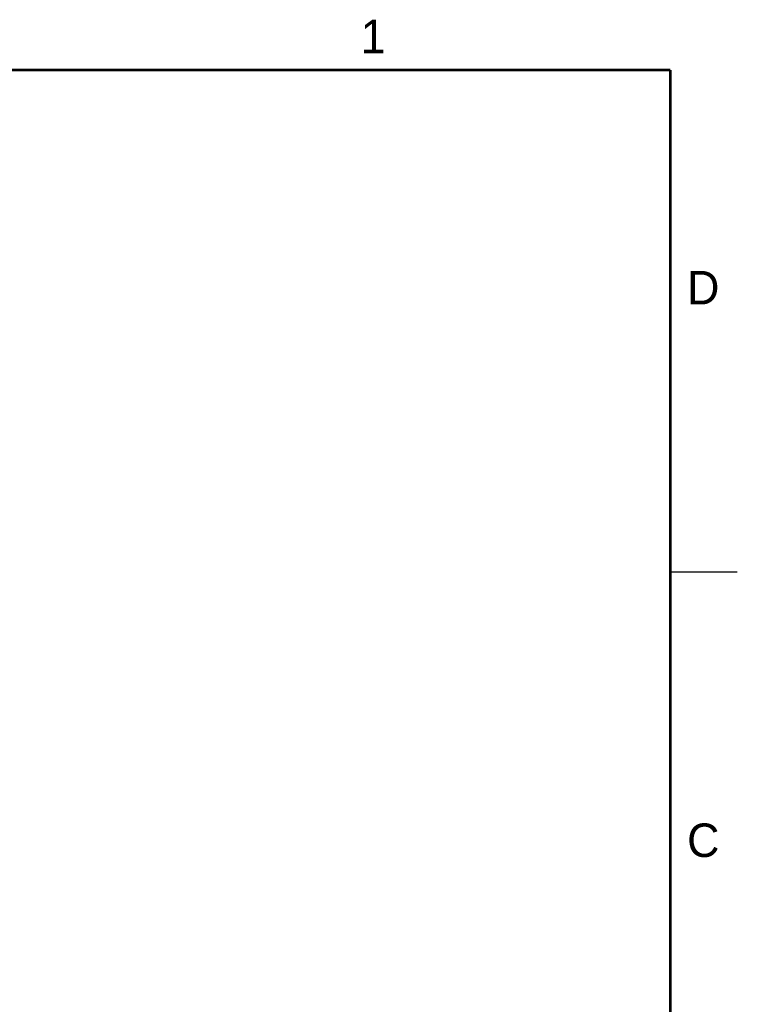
# Model space of a CAD drawing. Header units: inches. Extents: x 0 to 22, y 0 to 17.
# Tile 56 of 56: x 16.6 to 22, y 9.5 to 16.9. Entities that reach past the tile are written whole.
import ezdxf

# ---------------------------------------------------------------- set-up
doc = ezdxf.new("R2010")
doc.units = ezdxf.units.IN
doc.header["$LTSCALE"] = 1.21
doc.header["$MEASUREMENT"] = 0
doc.layers.get('0').update_dxf_attribs({"linetype": 'CONTINUOUS'})
doc.styles.add('TEXTSTYLE_2', font='txt')

msp = doc.modelspace()

# ---------------------------------------------------------------- linework, layer by layer
at = {"color": 2, "linetype": 'Continuous'}
msp.add_line((22, 12.75), (21.5, 12.75), dxfattribs=at)
at = {"color": 7, "linetype": 'Continuous', "const_width": 0.02}
for points in [[(21.5, 16.5), (0.5, 16.5)], [(21.5, 0.5), (21.5, 16.5)]]:
    msp.add_lwpolyline(points, dxfattribs=at)

# ---------------------------------------------------------------- texts
at = {"color": 2, "linetype": 'Continuous', "char_height": 0.25, "width": 0.25, "attachment_point": 1, "line_spacing_factor": 0.9, "style": 'TEXTSTYLE_2'}
for s, insert in [('1', (19.1875, 16.875)), ('D', (21.625, 15)), ('C', (21.625, 10.875))]:
    msp.add_mtext(s, dxfattribs=dict(at, insert=insert))

doc.saveas('drawing.dxf')
